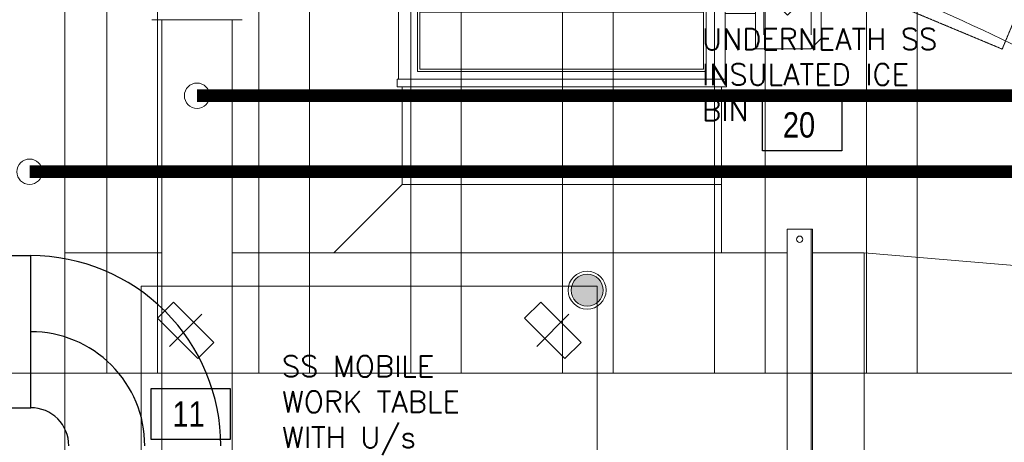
# Model space of a CAD drawing. Header units: millimetres. Extents: x -125266 to 274256, y -711690 to -301689.
# Tile 196 of 256: x -51838 to -49894, y -360216 to -359382. Entities that reach past the tile are written whole.
import ezdxf

# ---------------------------------------------------------------- set-up
doc = ezdxf.new("R2010")
doc.units = ezdxf.units.MM
doc.linetypes.add('CONTINOUS', pattern=[0])
doc.linetypes.add('HIDDEN', pattern=[0.375, 0.25, -0.125])
for name, color, linetype, lineweight in [('ARCH', 7, 'Continuous', 0), ('CEILING', 8, 'Continuous', 5), ('Counter Top', 8, 'Continuous', 5), ('DT- ME-CHWS PIPE', 3, 'Continuous', 0), ('DT-ME-CHWR PIPE', 1, 'Continuous', 0), ('E-FIRE', 2, 'Continuous', 9), ('Equipment', 8, 'Continuous', 0), ('HATCH', 253, 'Continuous', 0), ('HVAC', 170, 'Continuous', 5), ('Legend', 5, 'Continuous', 0), ('LIGHT', 173, 'Continuous', 5), ('MEPTEK HVAC-Kitchen Fresh Air Duct', 3, 'Continuous', 30), ('MEPTEK SA DUCT', 6, 'Continuous', 9), ('MEPTEK-TEXT1', 7, 'Continuous', 30), ('P-PIPE', 3, 'Continuous', 9)]:
    doc.layers.add(name, color=color, linetype=linetype, lineweight=lineweight)
for name, color, linetype in [('Equip Code', 1, 'Continuous'), ('Equipment Name', 7, 'Continuous'), ('Light Equipment', 8, 'Continuous')]:
    doc.layers.add(name, color=color, linetype=linetype)
doc.styles.get("Standard").update_dxf_attribs({"font": 'ARIALN.TTF'})
doc.styles.add('Times New Roman', font='times.ttf', dxfattribs={"height": 150})
doc.dimstyles.new('ARA-125', dxfattribs={"dimtxt": 199.9999999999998, "dimasz": 75, "dimexe": 0, "dimexo": 75, "dimgap": 7.5, "dimtad": 0, "dimdec": 0, "dimrnd": 5, "dimdsep": 46, "dimtxsty": 'Times New Roman', "dimblk": 'ARCHTICK', "dimcen": 56.25, "dimdle": 56.25, "dimclrd": 256, "dimclre": 256, "dimclrt": 256, "dimazin": 3, "dimtfac": 1, "dimtdec": 0, "dimtix": 1, "dimtmove": 1, "dimatfit": 3, "dimfxl": 0, "dimtolj": 1, "dimlwd": -1, "dimlwe": 0, "dimarcsym": 0})

# ---------------------------------------------------------------- blocks, each defined once
blk = doc.blocks.new('A$C71a3148c')
at = {"layer": 'HATCH'}
h = blk.add_hatch(color=142, dxfattribs=at)
h.dxf.hatch_style = 1
h.set_gradient(color1=(0, 138, 184), one_color=1, tint=1, name='SPHERICAL')
edge = h.paths.add_edge_path()
edge.add_arc((37.5, 37.5), 31.5, 0, 360)
at = {"layer": 'LIGHT'}
for radius in [37.5, 31.5]:
    blk.add_circle((37.5, 37.5), radius, dxfattribs=at)
blk = doc.blocks.new('ARCH')
at = {"layer": 'Legend'}
h = blk.add_hatch(dxfattribs=at)
h.set_pattern_fill('STARS', color=8, scale=10)
h.set_pattern_definition([(0, (0, 0), (0, 54.9926), [31.75, -31.75]), (59.99999999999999, (0, 0), (-47.62498862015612, 27.4963), [31.75, -31.75]), (120, (15.875, 27.4963), (-47.62498862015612, -27.49629999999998), [31.75, -31.75])])
edge = h.paths.add_edge_path()
edge.add_arc((-51817.97899452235, -363404.3090475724), 5191.629504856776, 61.93693285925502, 83.98148564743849, ccw=False)
edge.add_arc((-50530.27933854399, -361455.3707026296), 2874.426302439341, 46.91091137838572, 66.315287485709, ccw=False)
edge.add_arc((-45770.40022060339, -356341.8156461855), 4111.638397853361, 227.1498067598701, 245.1055679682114)
edge.add_arc((-47880.9557659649, -360748.275541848), 776.117417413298, 2.3623463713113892, 60.70400265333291, ccw=False)
edge.add_line((-47105.49794421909, -360716.2847258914), (-47005.58012872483, -360716.2516181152))
edge.add_arc((-47880.49145018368, -360747.8077494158), 875.4802167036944, 2.065637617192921, 60.97874437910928)
edge.add_arc((-45770.40022060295, -356341.8156461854), 4011.638397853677, 227.1527405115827, 245.1578922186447, ccw=False)
edge.add_arc((-50530.27933854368, -361455.3707026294), 2974.426302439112, 46.91498625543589, 66.24137473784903)
edge.add_arc((-51817.97899452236, -363404.3090475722), 5291.629504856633, 61.97816633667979, 84.0034518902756)
edge.add_arc((-52071.81101434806, -370582.5298818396), 12467.01855514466, 86.2902578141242, 98.87979970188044)
edge.add_line((-53996.2456789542, -358264.9366560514), (-53996.2456789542, -358366.1597513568))
edge.add_arc((-52071.81101434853, -370582.5298818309), 12367.01855513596, 86.29953013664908, 98.9521895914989, ccw=False)
h = blk.add_hatch(dxfattribs=at)
h.set_pattern_fill('STARS', color=8, scale=10)
h.set_pattern_definition([(0, (0, 0), (0, 54.9926), [31.75, -31.75]), (59.99999999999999, (0, 0), (-47.62498862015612, 27.4963), [31.75, -31.75]), (120, (15.875, 27.49629999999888), (-47.62498862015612, -27.49629999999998), [31.74999999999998, -31.74999999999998])])
h.paths.add_polyline_path([(-51273.63755445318, -358241.2954593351, -0.09648525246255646), (-49375.6123817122, -358823.0578817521, -0.08487046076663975), (-48566.65896125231, -359356.1990607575, 0.07850748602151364), (-47501.18480517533, -360071.4208580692, -0.2713818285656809), (-47105.48804022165, -360746.3131866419), (-47005.48804460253, -360746.2835860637, 0.2725928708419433), (-47455.76618363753, -359982.2530108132, -0.0787243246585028), (-48498.49998240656, -359283.0253165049, 0.08452773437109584), (-49331.92915755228, -358733.02453207, 0.0964004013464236), (-51265.1701527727, -358141.6343282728, 0.05437696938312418), (-53966.24567895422, -358260.2870277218), (-53966.24567895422, -358361.4716115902, -0.05464813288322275)])
at = {"layer": 'Counter Top', "lineweight": 0, "elevation": -3.664533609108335}
blk.add_lwpolyline([(-48158.82438882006, -360599.2109915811, -0.02980337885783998), (-48645.11525427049, -360287.1816831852, -0.03130205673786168), (-49134.91435582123, -359880.0716601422, 0.08143236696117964), (-49710.95599942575, -359516.9904566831, 0.0191630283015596), (-50014.6187543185, -359367.133819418, 0.02206891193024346), (-50377.48150179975, -359223.8992703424, 0.02899373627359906), (-50871.02313592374, -359085.280101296, 0.03077235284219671), (-51410.94460514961, -359001.6981987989, 0.02414817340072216), (-51842.4912173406, -358983.0040792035, 0.02414817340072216)], format="xyb", dxfattribs=at)
at = {"layer": 'Equip Code'}
for points in [[(-50371.35506261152, -359640.5335274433), (-50371.35506261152, -359539.4421222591), (-50215.21590845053, -359539.4421222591), (-50215.21590845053, -359640.5335274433)], [(-51578.39605804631, -360210.5480518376), (-51578.39605804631, -360109.4566466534), (-51422.25690388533, -360109.4566466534), (-51422.25690388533, -360210.5480518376)]]:
    blk.add_lwpolyline(points, close=True, dxfattribs=at)
at = {"layer": 'Equipment', "color": 4, "linetype": 'Continuous', "ltscale": 0.5}
for p, q in [((-51566.29328939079, -359971.323191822), (-51534.47348423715, -359939.5033866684)), ((-51534.47348423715, -359939.5033866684), (-51454.92397135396, -360019.0528995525)), ((-50841.29328939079, -359971.323191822), (-50809.47348423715, -359939.5033866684)), ((-50809.47348423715, -359939.5033866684), (-50729.92397135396, -360019.0528995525)), ((-51486.74377650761, -360050.8727047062), (-51566.29328939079, -359971.323191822)), ((-50761.74377650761, -360050.8727047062), (-50841.29328939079, -359971.323191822)), ((-51454.92397135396, -360019.0528995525), (-51486.74377650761, -360050.8727047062)), ((-50729.92397135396, -360019.0528995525), (-50761.74377650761, -360050.8727047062))]:
    blk.add_line(p, q, dxfattribs=at)
at = {"layer": 'Equipment', "color": 1, "linetype": 'Continuous', "ltscale": 0.5}
for p, q in [((-51542.42843552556, -360027.0078508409), (-51478.7888252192, -359963.3682405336)), ((-50753.7888252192, -359963.3682405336), (-50817.42843552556, -360027.0078508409))]:
    blk.add_line(p, q, dxfattribs=at)
at = {"layer": 'Equipment', "linetype": 'HIDDEN', "elevation": -3.664533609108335}
blk.add_lwpolyline([(-50359.93645950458, -359247.4693499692), (-49898.51510017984, -359440.0578469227), (-49667.40890383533, -358886.352215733), (-50128.83026316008, -358693.7637187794)], close=True, dxfattribs=at)
at = {"layer": 'Equipment', "lineweight": 5, "ltscale": 25}
blk.add_lwpolyline([(-50698.10863037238, -360407.6880456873), (-50698.10863037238, -359907.6880456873), (-51598.10863037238, -359907.6880456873), (-51598.10863037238, -360407.6880456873)], close=True, dxfattribs=at)
at = {"layer": 'Light Equipment', "lineweight": 0}
for p, q in [((-51566.29328939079, -359971.323191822), (-51534.47348423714, -359939.5033866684)), ((-51534.47348423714, -359939.5033866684), (-51454.92397135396, -360019.0528995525)), ((-50841.29328939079, -359971.323191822), (-50809.47348423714, -359939.5033866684)), ((-50809.47348423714, -359939.5033866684), (-50729.92397135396, -360019.0528995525)), ((-51542.42843552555, -360027.0078508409), (-51478.78882521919, -359963.3682405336)), ((-50753.78882521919, -359963.3682405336), (-50817.42843552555, -360027.0078508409)), ((-51486.7437765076, -360050.8727047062), (-51566.29328939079, -359971.323191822)), ((-50761.7437765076, -360050.8727047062), (-50841.29328939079, -359971.323191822)), ((-51454.92397135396, -360019.0528995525), (-51486.7437765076, -360050.8727047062)), ((-50729.92397135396, -360019.0528995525), (-50761.7437765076, -360050.8727047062))]:
    blk.add_line(p, q, dxfattribs=at)
at = {"layer": 'Light Equipment', "lineweight": 0, "elevation": -3.664533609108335}
blk.add_lwpolyline([(-48158.82438882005, -360599.2109915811, -0.02980337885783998), (-48645.11525427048, -360287.1816831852, -0.03130205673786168), (-49134.91435582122, -359880.0716601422, 0.08143236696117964), (-49710.95599942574, -359516.9904566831, 0.0191630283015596), (-50014.61875431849, -359367.133819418, 0.02206891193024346), (-50377.48150179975, -359223.8992703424, 0.02899373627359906), (-50871.02313592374, -359085.280101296, 0.03077235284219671), (-51410.94460514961, -359001.6981987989, 0.02414817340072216), (-51842.49121734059, -358983.0040792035, 0.02414817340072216)], format="xyb", dxfattribs=at)
blk.add_lwpolyline([(-50359.93645950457, -359247.4693499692), (-49898.51510017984, -359440.0578469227), (-49667.40890383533, -358886.352215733), (-50128.83026316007, -358693.7637187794)], close=True, dxfattribs=at)
at = {"layer": 'Light Equipment', "lineweight": 0}
for points in [[(-50371.35506261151, -359640.5335274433), (-50371.35506261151, -359539.4421222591), (-50215.21590845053, -359539.4421222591), (-50215.21590845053, -359640.5335274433)], [(-50698.10863037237, -360407.6880456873), (-50698.10863037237, -359907.6880456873), (-51598.10863037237, -359907.6880456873), (-51598.10863037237, -360407.6880456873)], [(-51578.3960580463, -360210.5480518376), (-51578.3960580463, -360109.4566466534), (-51422.25690388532, -360109.4566466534), (-51422.25690388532, -360210.5480518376)]]:
    blk.add_lwpolyline(points, close=True, dxfattribs=at)
at = {"layer": 'Equip Code', "lineweight": 0}
for s, p in [('20', (-50331.48466697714, -359614.6638139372)), ('11', (-51536.56454372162, -360185.1046684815))]:
    blk.add_text(s, height=50, dxfattribs=at).set_placement(p)
at = {"layer": 'Equipment Name', "linetype": 'Continuous', "lineweight": 5, "ltscale": 25, "insert": (-50491.12900628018, -359399.3812815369), "char_height": 42, "width": 553.5635662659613, "attachment_point": 1}
blk.add_mtext('{\\Fsimplex|c0;UNDERNEATH SS INSULATED ICE BIN}', dxfattribs=at)
at = {"layer": 'Equipment Name', "linetype": 'Continuous', "lineweight": 5, "ltscale": 25, "insert": (-51320.44880578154, -360045.0669237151, 0.0003123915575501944), "char_height": 42, "width": 500.2252979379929, "attachment_point": 1, "rotation": 7.031340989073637e-05}
blk.add_mtext('{\\Fsimplex|c0;SS MOBILE WORK TABLE WITH U/s}', dxfattribs=at)
at = {"layer": 'Light Equipment', "lineweight": 0}
for s, p in [('20', (-50331.48466697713, -359614.6638139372)), ('11', (-51536.56454372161, -360185.1046684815))]:
    blk.add_text(s, height=50, dxfattribs=at).set_placement(p)
at = {"layer": 'Light Equipment', "lineweight": 0, "insert": (-50491.12900628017, -359399.3812815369), "char_height": 42, "width": 553.5635662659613, "attachment_point": 1}
blk.add_mtext('{\\Fsimplex|c0;UNDERNEATH SS INSULATED ICE BIN}', dxfattribs=at)
at = {"layer": 'Light Equipment', "lineweight": 0, "insert": (-51320.44880578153, -360045.0669237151, 0.0003123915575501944), "char_height": 42, "width": 500.2252979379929, "attachment_point": 1, "rotation": 7.031340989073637e-05}
blk.add_mtext('{\\Fsimplex|c0;SS MOBILE WORK TABLE WITH U/s}', dxfattribs=at)
blk = doc.blocks.new('V_MVCD - V_SFD-18123749-RCP-Store 26 at Node L4 Level')
at = {"layer": 'E-FIRE', "color": 225, "lineweight": 13}
for p, q in [((-37.8170663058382, -399.035801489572), (8.803928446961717, -445.656796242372)), ((47.18293369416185, -399.0358014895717), (-37.81706630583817, -399.0358014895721)), ((-37.81706630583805, -492.277790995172), (8.80392844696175, -445.656796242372)), ((47.18293369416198, -492.2777909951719), (-37.81706630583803, -492.277790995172))]:
    blk.add_line(p, q, dxfattribs=at)
at = {"layer": 'MEPTEK SA DUCT', "color": 225, "lineweight": 13}
for p, q in [((-135.0000000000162, 325.0000000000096), (-150.0000000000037, 325.0000000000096)), ((-150.0000000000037, 325.0000000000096), (-150.0000000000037, -324.9999999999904)), ((-135.0000000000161, -324.9999999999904), (-135.0000000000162, 325.0000000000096)), ((149.9999999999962, 325.0000000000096), (134.9999999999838, 325.0000000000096)), ((134.9999999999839, 325.0000000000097), (134.9999999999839, -324.9999999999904)), ((149.9999999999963, -324.9999999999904), (149.9999999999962, 325.0000000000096)), ((-120.0000000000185, 285.0000000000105), (119.9999999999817, 285.0000000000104)), ((-120.0000000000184, -284.9999999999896), (-120.0000000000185, 285.0000000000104)), ((-115.0000000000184, 280.0000000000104), (-115.0000000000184, -279.9999999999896)), ((-2.499999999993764, 280.0000000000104), (-115.0000000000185, 280.0000000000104)), ((-2.49999999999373, -279.9999999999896), (-2.499999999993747, 280.0000000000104)), ((114.9999999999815, 280.0000000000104), (2.500000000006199, 280.0000000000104)), ((2.500000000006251, 280.0000000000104), (2.500000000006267, -279.9999999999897)), ((114.9999999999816, -279.9999999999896), (114.9999999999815, 280.0000000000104)), ((119.9999999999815, 285.0000000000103), (119.9999999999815, -284.9999999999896)), ((119.9999999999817, -284.9999999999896), (-120.0000000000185, -284.9999999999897)), ((-115.0000000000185, -279.9999999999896), (-2.499999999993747, -279.9999999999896)), ((2.500000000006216, -279.9999999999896), (114.9999999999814, -279.9999999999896)), ((-135.0000000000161, -324.9999999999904), (-150.0000000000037, -324.9999999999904)), ((-5.000000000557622, -322.500000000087), (-5.000000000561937, -382.5000000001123)), ((4.999999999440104, -382.5000000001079), (4.999999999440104, -322.500000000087)), ((149.9999999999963, -324.9999999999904), (134.9999999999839, -324.9999999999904)), ((75.00000000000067, -382.5000000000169), (-74.99999999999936, -382.5000000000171)), ((-74.99999999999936, -382.5000000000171), (-74.99999999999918, -491.7456745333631)), ((75.00000000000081, -491.7456745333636), (75.00000000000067, -382.5000000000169)), ((-74.99999999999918, -491.7456745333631), (-54.74567453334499, -512.0000000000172)), ((54.74567453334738, -512.0000000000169), (75.00000000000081, -491.7456745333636)), ((-54.74567453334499, -512.0000000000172), (54.74567453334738, -512.0000000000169))]:
    blk.add_line(p, q, dxfattribs=at)
blk = doc.blocks.new('Duct Support - Duct Support-18184345-RCP-Store 26 at Node L4 Level')
at = {"layer": 'MEPTEK SA DUCT', "color": 10, "lineweight": 13}
for p, q in [((22.49999999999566, 536.9999999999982), (-24.99999999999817, 536.9999999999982)), ((-24.99999999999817, 536.9999999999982), (-24.99999999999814, -536.9999999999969)), ((24.99999999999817, 536.9999999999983), (22.4999999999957, 536.9999999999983)), ((22.4999999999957, 536.9999999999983), (22.49999999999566, -536.9999999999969)), ((24.99999999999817, 536.9999999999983), (24.99999999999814, -536.9999999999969)), ((-24.99999999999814, -536.9999999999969), (22.49999999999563, -536.9999999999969)), ((22.49999999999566, -536.9999999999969), (24.99999999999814, -536.9999999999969))]:
    blk.add_line(p, q, dxfattribs=at)
for centre, radius, start, end in [((0, 517.0000000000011), 6.250000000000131, 90.00000000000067, 270.0000000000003), ((0, 517.0000000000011), 6.249999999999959, 269.9999999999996, 89.99999999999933), ((0, -516.9999999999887), 6.250000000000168, 90.0000000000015, 270.0000000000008), ((0, -516.9999999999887), 6.249999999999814, 269.9999999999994, 89.99999999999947)]:
    blk.add_arc(centre, radius, start, end, dxfattribs=at)
blk = doc.blocks.new('A$C6072246C')
at = {"layer": 'MEPTEK SA DUCT', "color": 225, "lineweight": 13}
for p, q in [((-1878.516109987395, -1357.481740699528), (-1928.516109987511, -1957.481740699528)), ((-948.5161099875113, -1957.481740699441), (-1928.516109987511, -1957.481740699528)), ((-1928.516109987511, -1957.481740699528), (-1928.516109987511, -2059.577792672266)), ((-1928.516109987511, -1957.481740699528), (-948.5161099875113, -1957.481740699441)), ((-1928.516109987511, -2109.577792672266), (-1928.516109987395, -3204.927338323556)), ((-2541.212095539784, -2231.737333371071), (-2271.212095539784, -2231.737333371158)), ((-2256.212095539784, -2239.237333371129), (-2063.516109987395, -2239.237333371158)), ((-2063.516109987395, -2869.237333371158), (-2063.516109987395, -2239.237333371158)), ((-2063.516109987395, -2239.237333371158), (-1928.516109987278, -2239.237333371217)), ((-2063.516109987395, -2869.237333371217), (-2063.516109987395, -2239.237333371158)), ((-2271.2120955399, -2876.737333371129), (-2541.2120955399, -2876.737333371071)), ((-2256.212095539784, -2869.2373333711), (-2063.516109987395, -2869.237333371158)), ((-1928.516109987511, -3004.237333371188), (-2063.516109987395, -2869.237333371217)), ((-1928.516109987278, -3343.827338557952), (-1928.516109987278, -3535.482590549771))]:
    blk.add_line(p, q, dxfattribs=at)
at = {"layer": 'P-PIPE', "color": 4, "lineweight": 13}
for p, q in [((-2388.672471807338, -3274.350608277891), (-2388.672471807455, -3185.350608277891)), ((-2388.668437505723, -3204.900608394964), (-746.852095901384, -3204.995980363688)), ((-2388.672471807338, -3363.350608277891), (-2388.672471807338, -3274.350608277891)), ((-746.8601645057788, -3343.895980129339), (-2388.67247180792, -3343.800608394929))]:
    blk.add_line(p, q, dxfattribs=at)
at = {"layer": 'P-PIPE', "color": 1, "lineweight": 13}
blk.add_line((-2403.241778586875, -3535.454431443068), (-449.6670689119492, -3535.570310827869), dxfattribs=at)
at = {"color": 190, "lineweight": 13, "extrusion": (0, 0, -1), "rotation": 180}
blk.add_blockref('V_MVCD - V_SFD-18123749-RCP-Store 26 at Node L4 Level', (2406.212095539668, -2554.2373333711), dxfattribs=at)
at = {"color": 190, "lineweight": 13, "rotation": 89.99999999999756}
blk.add_blockref('Duct Support - Duct Support-18184345-RCP-Store 26 at Node L4 Level', (-1438.516099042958, -2084.577792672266), dxfattribs=at)
blk = doc.blocks.new('_ArchTick')
at = {"color": 0, "linetype": 'ByBlock', "const_width": 0.15}
blk.add_lwpolyline([(-0.5, -0.5), (0.5, 0.5)], dxfattribs=at)

msp = doc.modelspace()

# ---------------------------------------------------------------- linework, layer by layer
at = {"layer": 'CEILING'}
for points in [[(-51666.42733543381, -358134.9651119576), (-51566.26126999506, -358139.01233279), (-51566.24567894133, -360079.5383786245), (-51666.24567894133, -360079.5383786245)], [(-51366.42571452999, -358152.3162870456), (-51266.26108635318, -358161.8683409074), (-51266.24567893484, -360079.5383786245), (-51366.24567893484, -360079.5383786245)], [(-51066.42733542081, -358186.7236656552), (-50966.2613170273, -358202.0996899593), (-50966.24567892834, -360079.5383786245), (-51066.24567892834, -360079.5383786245)], [(-50766.40694111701, -358238.6856833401), (-50666.24542698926, -358260.0400242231), (-50666.2302715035, -360079.5383786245), (-50766.2302715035, -360079.5383786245)], [(-50466.38479482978, -358308.8983611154), (-50366.22938250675, -358336.5222565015), (-50366.21486412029, -360079.5333806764), (-50466.21486412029, -360079.5333806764)], [(-50166.36082767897, -358398.08625894), (-50066.21317779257, -358432.2411713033), (-50066.19945671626, -360079.5308817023), (-50166.19945671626, -360079.5308817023)]]:
    msp.add_lwpolyline(points, close=True, dxfattribs=at)
at = {"layer": 'CEILING', "lineweight": 0}
msp.add_lwpolyline([(-53966.24567895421, -358280.6008650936, -0.03944035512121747), (-52166.24567895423, -358141.5805898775), (-52166.24567895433, -360079.5383786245), (-47346.30292025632, -360079.5383786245, -0.2282144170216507), (-47025.48804591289, -360747.2466286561), (-47025.48804591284, -361879.5383786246), (-48083.65642555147, -361879.5383786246), (-48083.65642555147, -361640.8253330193), (-48793.6564241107, -361640.8253330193), (-48793.65642411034, -361879.5383786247), (-52795.5702889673, -361879.5383786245, 0.5699330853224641), (-53966.24567895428, -361659.4272084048), (-53966.24567895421, -358280.6008650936)], format="xyb", dxfattribs=at)
at = {"layer": 'DT- ME-CHWS PIPE', "lineweight": 5, "ltscale": 25, "const_width": 25}
msp.add_lwpolyline([(-51488.02156817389, -359532.1373639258), (-49023.55593849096, -359532.1373639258), (-49021.90680252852, -347390.6437232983), (-46602.53841552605, -347390.8336233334), (-46604.17443615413, -347287.527045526)], dxfattribs=at)
at = {"layer": 'DT- ME-CHWS PIPE', "lineweight": 5, "ltscale": 25}
msp.add_circle((-51488.02156817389, -359532.1373639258), 25, dxfattribs=at)
at = {"layer": 'DT-ME-CHWR PIPE', "lineweight": 5, "ltscale": 25, "const_width": 25}
msp.add_lwpolyline([(-51818.59404947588, -359682.1177554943), (-48873.55593849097, -359682.1177554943), (-48873.55593849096, -347490.6282936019), (-46454.20038668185, -347490.8181926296), (-46454.17443670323, -347287.5398802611)], dxfattribs=at)
at = {"layer": 'DT-ME-CHWR PIPE', "lineweight": 5, "ltscale": 25}
msp.add_circle((-51818.59404947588, -359682.1177554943), 25, dxfattribs=at)
at = {"layer": 'MEPTEK HVAC-Kitchen Fresh Air Duct'}
for p, q in [((-52739.69428547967, -359847.6742881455), (-51816.1574131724, -359847.6742881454)), ((-51816.1574131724, -360147.6742881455), (-51816.1574131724, -359847.6742881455)), ((-52739.69428547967, -360147.6742881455), (-51816.1574131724, -360147.6742881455))]:
    msp.add_line(p, q, dxfattribs=at)
for radius in [375, 225, 75]:
    msp.add_arc((-51816.1574131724, -360222.6742881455), radius, 359.9999999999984, 90, dxfattribs=at)

# ---------------------------------------------------------------- block references
at = {"layer": 'ARCH'}
msp.add_blockref('ARCH', (0, 0), dxfattribs=at)
at = {"layer": 'HVAC', "rotation": 270}
msp.add_blockref('A$C6072246C', (-48213.670959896, -361770.8098357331), dxfattribs=at)
at = {"layer": 'LIGHT'}
msp.add_blockref('A$C71a3148c', (-50755.35723448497, -359953.3802184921), dxfattribs=at)

# ---------------------------------------------------------------- texts
at = {"layer": 'MEPTEK-TEXT1', "char_height": 350, "attachment_point": 1}
for s, insert, width in [('{\\fCalibri|b0|i0|c0|p34;\\H1.28571x;\\C1;GENERAL GUIDELINES-HVAC :\\P\\fArial Narrow|b0|i0|c0|p34;\\H0.88889x;\\C256;\\P\\fCalibri|b0|i0|c0|p34;\\C4;DUCTING :\\H0.875x;\\P\\pi-1050,l1050,t1050;\\C256;1.^IDUCTING SHALL BE IN ACCORDANCE WITH IS 655, GALVANIZED IRON SHEET TO BE USED FOR ALL DUCTING WORKS. THERMAL INSULATION ON DUCTS SHALL BE 19 MM THICK. CLOSED CELL CLASS “O” BS 476 PART 6-7 FM APPROVED NITRILE RUBBER ELASTOMERIC INSULATION THERMAL CONDUCTIVITY 0.033 WATTS PER METER-KELVIN (W/(M.K)) AT 0°C FOR AIR CONDITIONING DUCTING. \\P2.^ITHERMAL INSULATION ON KITCHEN EXHAUST DUCTING SHALL BE 80 MM THICK ALUMINUM FOIL FACED RESIN BONDED FIBRE GLASS WOOL OF DENSITY NOT LESS THAN 48 KG/M3.\\P3.^ITHERMAL INSULATION ON FRESH AIR, SUPPLY AIR AND RETURN AIR SHALL BE 19MM THICK CLOSED CELL ANTI-MICROBIAL CLASS “O” BS 476 AND PART 6 & 7 FM APPROVED NITRILE RUBBER ELASTOMERIC INSULATION THERMAL CONDUCTIVITY 0.033 WATTS PER METER-KELVIN (W/ (M\\fArial|b0|i0|c0|p34;.\\fCalibri|b0|i0|c0|p34;K)) AT 0°C.\\P4.^IAPPROPRIATE NUMBER OF TRAP DOORS SHALL BE PROVIDED IN KITCHEN EXHAUST DUCTING FOR OIL/GREASE CLEANING PURPOSE.\\P5.^IDUCTING INSTALLATION WITH RESPECT TO FRESH AIR INTAKE, KITCHEN EXHAUST OUT FROM LOCATION UP TO LOUVERS AT FAÇADE SHALL BE IN THE SCOPE OF CONCESSIONER INCLUDING AIR WASHER, EXHAUST FAN SECTION DRY SCRUBBER ETC.\\P6.^IEACH AND EVERY KITCHEN EXHAUST HOOD SHOULD BE EQUIPPED WITH UL LISTED, WET CHEMICAL BASED, MECHANICALLY OPERATED, AUTOMATIC FIRE SUPPRESSION SYSTEM. SEPARATE DRAWING TO BE SUBMITTED FOR HOOD SUPPRESSION SYSTEM.\\P7.^ISUPPORTING OF DUCTING TO BE DONE WITH USING ANGLE 50X 50 X 5MM AND TIE ROD OF SIZE MINIMUM 10 MM DIA/ AS PER DUCT SIZE.\\P8.^IPOST COMPLETION OF ONSITE WORK, CONCESSIONAIRE HAS TO SHARE TESTING AND COMMISSIONING REPORT WITH DIAL.\\P9.^IINTEGRATION WITH FIRE ALARM SYSTEM, SO THAT AHU GET SWITCHED OFF IN CASE OF ANY FIRE INCIDENT.\\P10.^IFOR EQUIPMENT PLACEMENT STRUCTURAL DETAILS TO BE APPROVED BY STRUCTURAL CONSULTANT AND SAME TO BE SHARE WITH DIAL.\\P11.^ITRAP DOOR WITH PROPER ACCESS TO BE PROVIDED FOR FILTER AND COPPER COIL CLEANING.\\P12.^IKITCHEN VENTILATION SHALL COMPLY TO NFPA 96 GUIDELINE.}', (-102876.1092228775, -301696.9008114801), 28043.42879176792), ('{\\fCalibri|b0|i0|c0|p34;\\H1.28571x;\\C1;CHILLED WATER PIPING:-\\H0.77778x;\\P\\pi-1050,l1050,t1050;\\C256;1.^ICHILLED WATER PIPING SHALL BE CONFIRMING TO IS:1239 PART I CLASS ‘C’ HEAVY AND FITTING SHALL BE CONFORMING TO ASTM A-105,3000LBS SOCKET WELD END (UP TO 50MM) & 1S:1239 PART-II HEAVY/ASTM A-234 WPB, GR.B BUTT WELD FITTING ( ABOVE 50NB PIPE SIZE)\\P2.^IPIPING CONNECTION SHOULD BE SOCKET WELDED UP TO 50NB SIZE AND SHALL BE BUTT WELD ABOVE 50NB PIPE SIZE. PIPE FLANGES SHOULD BE CONFIRMING TO ASTM A-105 # 150 SORF AND FLANGE DIMENSION SHOULD BE IN ACCORDANCE WITH ASME/ANSI B 16.5 (150 SORF), FITTING TO FITTING WELDING IS NOT ALLOWED. NOZZLE CONNECTIONS/THREDOLETS/WELDOLETS ARE NOT ALLOWED BY PUNCTURING THE PIPE. ONLY EQUAL/UNEQUAL TEE’S SHALL BE USED FOR BRANCH CONNECTION FROM HEADER. SOCKET WELD END TEE SHOULD BE USED FOR BRANCH CONNECTION (UP-TO -50NB PIPE SIZE) W.R.T TO PRESSURE GAUGE/TEMPERATURE GAUGE/AIR VENT/DRAIN POINT ETC.\\P3.^IPOST INSTALLATION CLEARANCE BY DIAL, CHW PIPING SHALL BE TESTED @15KGF/CM2 HYDROSTATICS PRESSURE FOR 24HRS HOLD TIME AND TESTING SHOULD BE WITNESSED TO DIAL TEAM.\\P4.^ITHERMAL INSULATION ON CHW AND CONDENSATE DRAIN PIPING LINE SHALL BE 25MM THICK. CLOSED CELL ANTI-MICROBIAL CLASS “O” BS 476 AND PART 6 & 7 FM APPROVED NITRILE RUBBER ELASTOMERIC INSULATION THERMAL CONDUCTIVITY 0.033 WATTS PER METER-KELVIN (W/ (M\\fArial|b0|i0|c0|p34;⋅\\fCalibri|b0|i0|c0|p34;K)) AT 0°C.\\P5.^ICONDENSATE DRAIN PIPING SHALL BE COMPLYING TO IS 4985 CLASS 3 UPVC PIPE. SOLVENT CEMENT COMPLYING WITH ASTM D2564 SHALL BE USED FOR JOINTS.\\P6.^IFOR CEILING SUSPENDED CHILLED WATER PIPE:  PIPE SHOULD BE HANGED WITH TIE ROD OF SIZE MINIMUM 10 MM DIA.}', (-102709.0243572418, -319968.0040576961), 24849.35390728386)]:
    msp.add_mtext(s, dxfattribs=dict(at, insert=insert, width=width))

# ---------------------------------------------------------------- leaders
at = {"layer": 'MEPTEK HVAC-Kitchen Fresh Air Duct', "linetype": 'CONTINOUS', "lineweight": -2, "ltscale": 25}
msp.add_leader([(-52439.52536656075, -359997.6742881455, -11.79147109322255), (-52439.52536656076, -362710.4791262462, -11.79147109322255), (-50711.38496540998, -362710.4791262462, -11.79147109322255)], dimstyle='ARA-125', override={"dimtxt": 150, "dimasz": 150}, dxfattribs=at)

doc.saveas('drawing.dxf')
